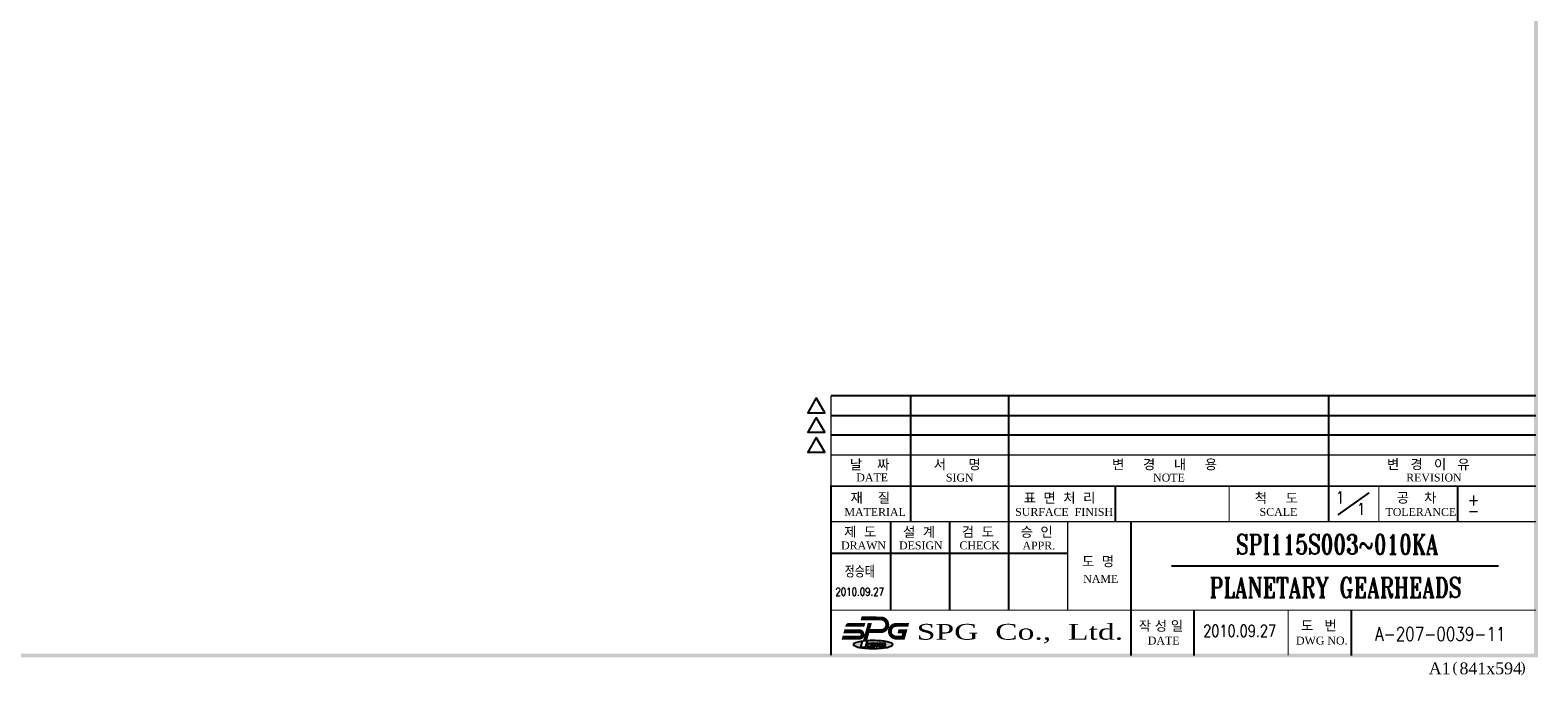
# Model space of a CAD drawing. Header units: millimetres. Extents: x -1 to 5875, y -633 to 563.
# Tile 2 of 4: x 417 to 800, y -5 to 158. Entities that reach past the tile are written whole.
import ezdxf
from ezdxf.enums import TextEntityAlignment as Align

# ---------------------------------------------------------------- set-up
doc = ezdxf.new("R2010")
doc.units = ezdxf.units.MM
doc.header["$LTSCALE"] = 3
doc.header["$MEASUREMENT"] = 0
doc.layers.get('0').update_dxf_attribs({"linetype": 'CONTINUOUS'})
doc.layers.add('3', color=3, linetype='CONTINUOUS')
doc.layers.add('M3', color=9, linetype='CONTINUOUS')
doc.styles.add('ARIAL', font='TIMES.TTF', dxfattribs={"height": 45})
doc.styles.add('DUTCH', font='dutch.ttf', dxfattribs={"height": 4})
doc.styles.add('HBRDS', font='SIMPLEX', dxfattribs={"width": 0.8, "height": 3, "bigfont": 'HBRDS'})
doc.styles.add('WHGTXT', font='SIMPLEX.shx', dxfattribs={"width": 0.8, "bigfont": 'WHGTXT.shx'})
doc.styles.add('WHTMTXT', font='romant.shx', dxfattribs={"width": 0.8, "bigfont": 'whtmtxt.shx'})

# ---------------------------------------------------------------- blocks, each defined once
blk = doc.blocks.new('A$C1B8249F6')
at = {"layer": 'M3'}
h = blk.add_hatch(color=256, dxfattribs=at)
h.paths.add_polyline_path([(632.01, 9.99, 0.014588), (630.55, 9.95), (630.12, 8.34), (628.91, 8.34), (629.31, 9.83), (629.27, 9.83, 0.015619), (628.47, 9.7, 0.063192), (627.18, 9.27, 0.287816), (627.01, 8.99, 0.287816), (627.18, 8.72, 0.063192), (628.47, 8.28, 0.028693), (629.95, 8.08, 0.020666), (632.01, 7.99, 0.020666), (634.07, 8.08, 0.028693), (635.54, 8.28, 0.063192), (636.84, 8.72, 0.287816), (637.01, 8.99, 0.287816), (636.84, 9.27, 0.063192), (635.54, 9.7, 0.028693), (634.07, 9.91, 0.020666)])
h.paths.add_polyline_path([(632.52, 9.37), (633.32, 9.37), (633.32, 9.07), (633.07, 9.07), (633.07, 8.37), (632.77, 8.37), (632.77, 9.07), (632.52, 9.07)], flags=16)
h.paths.add_polyline_path([(632.42, 9.07), (632.42, 8.67, -0.414214), (632.12, 8.37), (631.92, 8.37, -0.414214), (631.62, 8.67), (631.62, 9.07, -0.414214), (631.92, 9.37), (632.12, 9.37, -0.414214)], flags=16)
h.paths.add_polyline_path([(632.12, 8.77, -0.414214), (632.02, 8.67, -0.414214), (631.92, 8.77), (631.92, 8.97, -0.414214), (632.02, 9.07, -0.414214), (632.12, 8.97)], flags=0)
h.paths.add_polyline_path([(633.72, 9.37), (633.92, 9.37, -0.414214), (634.22, 9.07), (634.22, 8.67, -0.414214), (633.92, 8.37), (633.72, 8.37, -0.414214), (633.42, 8.67), (633.42, 9.07, -0.414214)], flags=16)
h.paths.add_polyline_path([(631.52, 9.37), (631.52, 8.37), (631.22, 8.37), (630.87, 8.37), (630.52, 8.37), (630.52, 9.37), (630.82, 9.37), (631.02, 8.97), (631.22, 9.37)], flags=16)
h.paths.add_polyline_path([(633.82, 9.07, -0.414214), (633.92, 8.97), (633.92, 8.77, -0.414214), (633.82, 8.67, -0.414214), (633.72, 8.77), (633.72, 8.97, -0.414214)], flags=0)
h.paths.add_polyline_path([(634.32, 9.37), (634.82, 9.37, -0.414214), (635.12, 9.07), (635.12, 8.97, -0.291463), (634.95, 8.69), (635.12, 8.37), (634.78, 8.37), (634.62, 8.67), (634.62, 8.67), (634.62, 8.37), (634.32, 8.37)], flags=16)
h.paths.add_polyline_path([(634.62, 9.07), (634.77, 9.07, -1), (634.77, 8.97), (634.62, 8.97)], flags=0)
at = {"layer": '3', "color": 9}
for points in [[(800.82, 569.38), (799.82, 569.38), (800.82, 5.71), (799.82, 6.71)], [(800.82, 5.71), (799.82, 6.71), (0, 5.71), (1, 6.71)]]:
    blk.add_trace(points, dxfattribs=at)
at = {"layer": 'M3'}
for p, q in [((621.32, 72.21), (800.32, 72.21)), ((641.47, 72.21), (641.47, 40.21)), ((666.42, 72.21), (666.42, 40.21)), ((747.67, 72.21), (747.67, 40.21)), ((621.32, 67.16), (800.32, 67.16)), ((621.32, 62.21), (800.32, 62.21)), ((693.52, 49.21), (693.52, 40.21)), ((750.12, 41.94), (757.97, 47.48)), ((780.42, 49.21), (780.42, 40.21)), ((636.42, 40.21), (636.42, 17.71)), ((651.42, 40.21), (651.42, 17.71)), ((666.42, 40.21), (666.42, 17.71)), ((697.42, 40.21), (697.42, 6.21)), ((621.32, 32.21), (681.42, 32.21)), ((707.82, 29.01), (790.82, 29.01)), ((713.42, 17.71), (713.42, 6.21)), ((753.42, 17.71), (753.42, 6.21)), ((628.91, 8.34), (629.31, 9.84)), ((628.91, 8.34), (630.12, 8.34)), ((629.27, 9.83), (629.31, 9.83)), ((630.12, 8.34), (630.55, 9.95)), ((630.52, 9.37), (630.52, 8.37)), ((630.52, 9.37), (630.82, 9.37)), ((630.52, 8.37), (630.82, 8.37)), ((630.82, 9.37), (631.02, 8.97)), ((630.82, 8.77), (630.82, 8.37)), ((630.82, 8.77), (630.87, 8.37)), ((630.87, 8.37), (631.17, 8.37)), ((631.02, 8.97), (631.22, 9.37)), ((631.22, 8.77), (631.17, 8.37)), ((631.22, 9.37), (631.52, 9.37)), ((631.22, 8.77), (631.22, 8.37)), ((631.22, 8.37), (631.52, 8.37)), ((631.52, 9.37), (631.52, 8.37)), ((631.62, 9.07), (631.62, 8.67)), ((631.92, 9.37), (632.12, 9.37)), ((631.92, 8.97), (631.92, 8.77)), ((631.92, 8.37), (632.12, 8.37)), ((632.02, 9.07), (632.02, 9.07)), ((632.02, 8.67), (632.02, 8.67)), ((632.12, 8.97), (632.12, 8.77)), ((632.42, 9.07), (632.42, 8.67)), ((632.52, 9.37), (632.52, 9.07)), ((632.52, 9.37), (633.32, 9.37)), ((632.52, 9.07), (632.77, 9.07)), ((632.77, 9.07), (632.77, 8.37)), ((632.77, 8.37), (633.07, 8.37)), ((633.07, 9.07), (633.07, 8.37)), ((633.07, 9.07), (633.32, 9.07)), ((633.32, 9.37), (633.32, 9.07)), ((633.42, 9.07), (633.42, 8.67)), ((633.72, 9.37), (633.92, 9.37)), ((633.72, 8.97), (633.72, 8.77)), ((633.72, 8.37), (633.92, 8.37)), ((633.82, 9.07), (633.82, 9.07)), ((633.82, 8.67), (633.82, 8.67)), ((633.92, 8.97), (633.92, 8.77)), ((634.22, 9.07), (634.22, 8.67)), ((634.32, 9.37), (634.32, 8.37)), ((634.32, 9.37), (634.82, 9.37)), ((634.32, 8.37), (634.62, 8.37)), ((634.62, 9.07), (634.62, 8.97)), ((634.62, 9.07), (634.77, 9.07)), ((634.62, 8.97), (634.77, 8.97)), ((634.62, 8.67), (634.62, 8.67)), ((634.62, 8.67), (634.62, 8.37)), ((634.78, 8.37), (634.62, 8.67)), ((634.78, 8.37), (635.12, 8.37)), ((634.82, 9.02), (634.82, 9.02)), ((635.12, 8.37), (634.95, 8.69)), ((635.12, 9.07), (635.12, 8.97))]:
    blk.add_line(p, q, dxfattribs=at)
for points in [[(617.58, 71.6), (615.42, 67.85), (619.75, 67.85)], [(617.58, 66.65), (615.42, 62.9), (619.75, 62.9)], [(617.58, 61.55), (615.42, 57.8), (619.75, 57.8)]]:
    blk.add_lwpolyline(points, close=True, dxfattribs=at)
for points, const_width in [([(621.32, 72.21), (621.32, 49.21)], 0.3), ([(621.32, 57.11), (800.32, 57.11)], 0.3), ([(641.47, 49.21), (641.47, 57.11)], 0.3), ([(666.42, 40.21), (666.42, 57.11)], 0.3), ([(747.67, 49.21), (747.67, 57.11)], 0.3), ([(800.32, 49.21), (621.32, 49.21), (621.32, 6.21)], 0.5), ([(722.42, 40.21), (722.42, 49.21)], 0.3), ([(760.42, 40.21), (760.42, 49.21)], 0.3), ([(621.32, 40.21), (800.32, 40.21)], 0.3), ([(681.42, 17.71), (681.42, 40.21)], 0.3), ([(621.32, 17.71), (800.32, 17.71)], 0.3), ([(697.42, 6.21), (697.42, 17.71)], 0.3), ([(737.42, 6.21), (737.42, 17.71)], 0.3), ([(631.15, 14.36), (630, 10.07)], 1)]:
    blk.add_lwpolyline(points, dxfattribs=dict(at, const_width=const_width))
at = {"layer": 'M3', "const_width": 1}
for points in [[(629.1, 15.62), (634, 15.61, -0.998395), (634, 12.41), (630.94, 12.41)], [(624.73, 12.37), (628.52, 12.37, -1), (628.52, 10.74), (624.29, 10.74)], [(629.77, 13.99), (625.91, 13.99, 0.265514), (625.49, 13.75, 0.110713)], [(640.9, 13.99), (637.9, 13.99, 1), (637.9, 10.74), (639.64, 10.74), (640.08, 12.37), (638.48, 12.37)]]:
    blk.add_lwpolyline(points, format="xyb", dxfattribs=at)
at = {"layer": 'M3'}
for points in [[(627.01, 8.99, 0.287816), (627.18, 8.72, 0.063192), (628.47, 8.28, 0.028693), (629.95, 8.08, 0.020666), (632.01, 7.99, 0.020666), (634.07, 8.08, 0.028693), (635.54, 8.28, 0.063192), (636.84, 8.72, 0.287816), (637.01, 8.99, 0.287816), (636.84, 9.27, 0.063192), (635.54, 9.7, 0.028693), (634.07, 9.91, 0.020666), (632.01, 9.99, 0.014921), (630.52, 9.95, 0.014921)], [(630.52, 9.94, 0.039771), (628.47, 9.7, 0.063192), (627.18, 9.27, 0.287816), (627.01, 8.99, 0.287816)]]:
    blk.add_lwpolyline(points, format="xyb", dxfattribs=at)
for centre, radius, start, end in [((631.92, 9.07), 0.3, 90, 180), ((631.92, 8.67), 0.3, 180, 270), ((632.02, 8.97), 0.1, 90, 180), ((632.02, 8.77), 0.1, 180, 270), ((632.02, 8.97), 0.1, 0, 90), ((632.02, 8.77), 0.1, 270, 0), ((632.12, 9.07), 0.3, 0, 90), ((632.12, 8.67), 0.3, 270, 0), ((633.72, 9.07), 0.3, 90, 180), ((633.72, 8.67), 0.3, 180, 270), ((633.82, 8.97), 0.1, 90, 180), ((633.82, 8.77), 0.1, 180, 270), ((633.82, 8.97), 0.1, 0, 90), ((633.82, 8.77), 0.1, 270, 0), ((633.92, 9.07), 0.3, 0, 90), ((633.92, 8.67), 0.3, 270, 0), ((634.77, 9.02), 0.05, 0, 90), ((634.77, 9.02), 0.05, 270, 0), ((634.82, 9.07), 0.3, 0, 90), ((634.82, 8.97), 0.3, 295.0022, 0)]:
    blk.add_arc(centre, radius, start, end, dxfattribs=at)
for points in [[(629.1, 16.12), (628.83, 15.12), (629.1, 15.12)], [(624.73, 11.87), (624.73, 12.87), (624.46, 11.87)], [(625.92, 13.49), (625.06, 14), (624.89, 13.49)], [(629.77, 14.49), (629.77, 13.49), (630.04, 14.49)], [(630.67, 14.49), (631.63, 14.23), (631.7, 14.49)], [(638.21, 11.87), (638.48, 11.87), (638.48, 12.87)], [(640.9, 13.49), (641.17, 14.49), (640.9, 14.49)], [(624.29, 10.24), (624.29, 11.24), (624.03, 10.24)], [(630.48, 9.94), (629.51, 10.2), (629.42, 9.85)]]:
    blk.add_solid(points, dxfattribs=at)
at = {"layer": 'M3', "style": 'ARIAL'}
for s, height, p in [('날    짜', 2.5, (626.1, 53.46)), ('서      명', 2.5, (647.39, 53.48)), ('변     경     내     용', 2.5, (692.67, 53.49)), ('변   경   이   유', 2.5, (762.49, 53.53)), ('DATE', 2, (627.74, 50.43)), ('SIGN', 2, (650.49, 50.39)), ('NOTE', 2, (703.11, 50.38)), ('REVISION', 2, (767.38, 50.4)), ('재    질', 2.5, (626.27, 45.02)), ('표  면  처  리', 2.5, (670.25, 45)), ('척     도', 2.5, (728.91, 44.94)), ('공    차', 2.5, (765, 45.03)), ('MATERIAL', 2, (624.72, 41.64)), ('SURFACE  FINISH', 2, (668.09, 41.67)), ('SCALE', 2, (730.16, 41.67)), ('TOLERANCE', 2, (762.13, 41.66)), ('제  도', 2.5, (624.66, 36.38)), ('설  계', 2.5, (639.59, 36.33)), ('검  도', 2.5, (654.54, 36.38)), ('승  인', 2.5, (669.46, 36.36)), ('DRAWN', 2, (623.88, 33.16)), ('DESIGN', 2, (638.6, 33.16)), ('CHECK', 2, (653.95, 33.17)), ('APPR.', 2, (669.94, 33.13)), ('도  명', 2.5, (685.07, 28.87)), ('NAME', 2, (685.36, 24.66)), ('도   번', 2.5, (740.65, 12.57)), ('작 성 일', 2.5, (699.45, 12.49)), ('DATE', 2, (701.77, 9)), ('DWG NO.', 2, (739.41, 8.99)), ('A1  841x594', 3, (773.12, 1.44)), ('(                 )', 2.5, (779.14, 1.97))]:
    blk.add_text(s, height=height, dxfattribs=at).set_placement(p)
at = {"layer": 'M3', "style": 'HBRDS', "width": 0.9}
for s, p in [('+', (782.97, 44.29)), ('-', (782.97, 41.51))]:
    blk.add_text(s, height=3, dxfattribs=at).set_placement(p)
at = {"layer": 'M3', "style": 'DUTCH', "width": 1.424043}
blk.add_text('SPG  Co.,  Ltd.', height=4, dxfattribs=at).set_placement((643.09, 10.22), (695.5, 10.22), align=Align.FIT)

msp = doc.modelspace()

# ---------------------------------------------------------------- block references
msp.add_blockref('A$C1B8249F6', (-0.53373, -6.55333))

# ---------------------------------------------------------------- texts
at = {"color": 3}
for s, height, style, width, p in [('SPI115S003~010KA', 5, 'WHTMTXT', 0.75, (749.31713, 27.87066)), ('정승태', 3, 'WHGTXT', 0.8, (628.08218, 21.08332)), ('PLANETARY GEARHEADS', 5, 'WHTMTXT', 0.75, (748.88399, 16.92324)), ('2010.09.27', 2, 'WHGTXT', 0.8, (628.08218, 15.83887))]:
    msp.add_text(s, height=height, dxfattribs=dict(at, style=style, width=width)).set_placement(p, align=Align.MIDDLE)
at = {"layer": 'M3', "color": 3, "style": 'WHGTXT', "width": 0.8}
for s, height, p in [('1', 3, (750.04936, 39.78276)), ('1', 3, (755.38892, 36.85328)), ('2010.09.27', 3, (724.55736, 5.90485)), ('A-207-0039-11', 3.5, (775.4911, 5.12566))]:
    msp.add_text(s, height=height, dxfattribs=at).set_placement(p, align=Align.MIDDLE)

doc.saveas('drawing.dxf')
